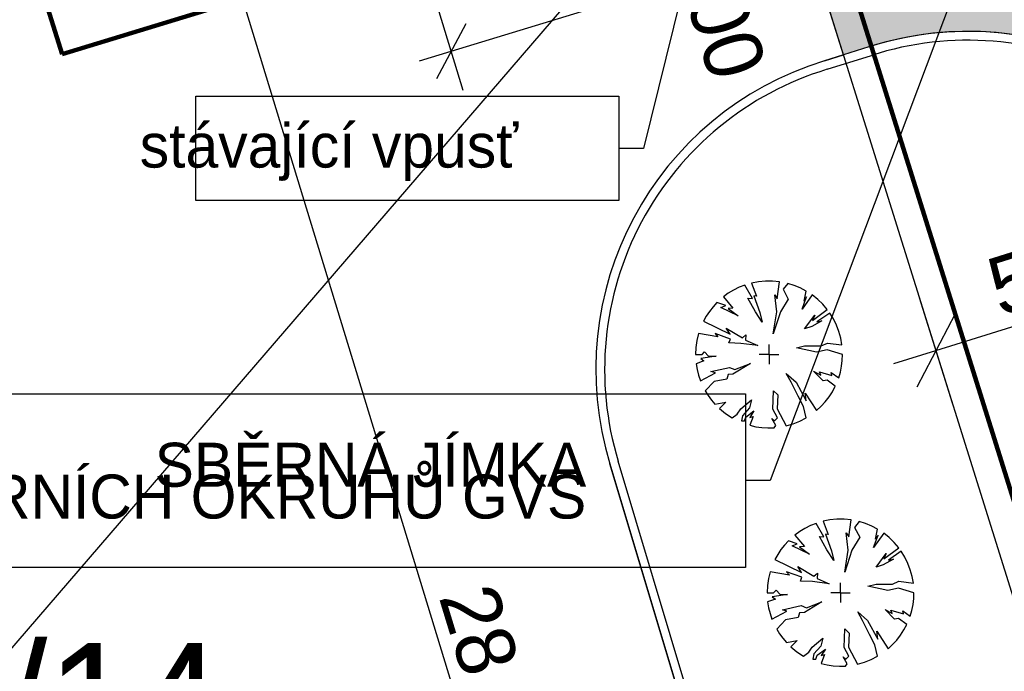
# Model space of a CAD drawing. Extents: x -740024 to -738426, y -1122140 to -1121743.
# Tile 8 of 256: x -739829 to -739812, y -1121969 to -1121957. Entities that reach past the tile are written whole.
import ezdxf

# ---------------------------------------------------------------- set-up
doc = ezdxf.new("R2010")
doc.units = 0
doc.header["$MEASUREMENT"] = 0
for name, color, linetype in [('G_HRANICE_PARCEL_L21900', 7, 'Continuous'), ('G_PARCELY_KN_T18', 7, 'Continuous'), ('Kóty', 7, 'Continuous'), ('obrubníky', 7, 'Continuous'), ('Poznámky popiska', 7, 'Continuous'), ('souřadnice S-JSTK', 7, 'Continuous'), ('Standard', 7, 'Continuous'), ('SÍTĚ NOVÉ', 7, 'Continuous'), ('tx_silnice', 7, 'Continuous')]:
    doc.layers.add(name, color=color, linetype=linetype)
doc.styles.add('GENERATED_STYLE_1', font='txt')
doc.dimstyles.new('GENERATED_STYLE__16', dxfattribs={"dimtxt": 1, "dimasz": 0.7125, "dimexe": 0.18, "dimexo": 0, "dimgap": 0.09, "dimtad": 1, "dimdec": 0, "dimlfac": 1000, "dimzin": 0, "dimdsep": 46, "dimtxsty": 'GENERATED_STYLE_1', "dimblk": 'ARROWHEAD_6', "dimblk1": 'ARROWHEAD_6', "dimblk2": 'ARROWHEAD_6', "dimcen": 0.09, "dimclrd": 7, "dimclre": 7, "dimclrt": 7, "dimadec": 0, "dimazin": 0, "dimtfac": 1, "dimtdec": 4, "dimtmove": 0, "dimatfit": 3, "dimfxl": 0, "dimtolj": 1, "dimtzin": 0, "dimarcsym": 0})
doc.dimstyles.new('GENERATED_STYLE__17', dxfattribs={"dimtxt": 1, "dimasz": 0.95, "dimexe": 0.18, "dimexo": 0, "dimgap": 0.09, "dimtad": 1, "dimdec": 0, "dimlfac": 1000, "dimzin": 0, "dimdsep": 46, "dimtxsty": 'GENERATED_STYLE_1', "dimblk": 'ARROWHEAD_6', "dimblk1": 'ARROWHEAD_6', "dimblk2": 'ARROWHEAD_6', "dimcen": 0.09, "dimclrd": 7, "dimclre": 7, "dimclrt": 7, "dimadec": 0, "dimazin": 0, "dimtfac": 1, "dimtdec": 4, "dimtmove": 0, "dimatfit": 3, "dimfxl": 0, "dimtolj": 1, "dimtzin": 0, "dimarcsym": 0})
doc.dimstyles.new('GENERATED_STYLE__18', dxfattribs={"dimtxt": 1, "dimasz": 0.7125, "dimexe": 0.18, "dimexo": 0.15, "dimgap": 0.09, "dimtad": 1, "dimdec": 0, "dimlfac": 1000, "dimzin": 0, "dimdsep": 46, "dimtxsty": 'GENERATED_STYLE_1', "dimblk": 'ARROWHEAD_6', "dimblk1": 'ARROWHEAD_6', "dimblk2": 'ARROWHEAD_6', "dimcen": 0.09, "dimclrd": 7, "dimclre": 7, "dimclrt": 7, "dimadec": 0, "dimazin": 0, "dimtfac": 1, "dimtdec": 4, "dimtmove": 0, "dimatfit": 3, "dimfxl": 0, "dimtolj": 1, "dimtzin": 0, "dimarcsym": 0})
doc.dimstyles.new('GENERATED_STYLE__19', dxfattribs={"dimtxt": 1, "dimasz": 0.7125, "dimexe": 0.18, "dimexo": 0, "dimgap": 0.09, "dimtad": 1, "dimdec": 0, "dimlfac": 1000, "dimzin": 0, "dimdsep": 46, "dimtxsty": 'GENERATED_STYLE_1', "dimblk": 'ARROWHEAD_6', "dimblk1": 'ARROWHEAD_6', "dimblk2": 'ARROWHEAD_6', "dimcen": 0.09, "dimclrd": 7, "dimclre": 7, "dimclrt": 7, "dimadec": 0, "dimazin": 0, "dimtfac": 1, "dimtdec": 4, "dimtmove": 2, "dimatfit": 3, "dimfxl": 0, "dimtolj": 1, "dimtzin": 0, "dimarcsym": 0})
doc.dimstyles.new('GENERATED_STYLE__33', dxfattribs={"dimtxt": 0.18, "dimasz": 0.6384, "dimexe": 0.18, "dimexo": 0.0625, "dimgap": 0.09, "dimtad": 0, "dimtih": 1, "dimtoh": 1, "dimdec": 4, "dimzin": 0, "dimdsep": 46, "dimcen": 0.09, "dimadec": 0, "dimazin": 0, "dimtfac": 1, "dimtdec": 4, "dimtmove": 0, "dimatfit": 3, "dimldrblk": 'ARROWHEAD_5', "dimfxl": 0, "dimtolj": 1, "dimtzin": 0, "dimarcsym": 0})

# ---------------------------------------------------------------- blocks, each defined once
blk = doc.blocks.new('*D1362', base_point=(-738576.986, -1121962.538))
at = {"layer": 'Kóty'}
for p, q in [((-739798.671, -1121969.799), (-739789.107, -1121966.876)), ((-739798.394, -1121970.705), (-739798.876, -1121969.126)), ((-739798.422, -1121969.331), (-739798.92, -1121970.267)), ((-739833, -1121980.292), (-739798.671, -1121969.799)), ((-739831.619, -1121984.809), (-739833.206, -1121979.62)), ((-739832.751, -1121979.824), (-739833.249, -1121980.761)), ((-739833.538, -1121980.457), (-739833, -1121980.292))]:
    blk.add_line(p, q, dxfattribs=at)
at = {"layer": 'Kóty', "char_height": 1, "attachment_point": 7, "rotation": 16.9968, "style": 'GENERATED_STYLE_1'}
for s, insert in [('{9 510}', (-739776.689, -1121962.87)), ('{10\xa0000}', (-739786.382, -1121965.833)), ('{10\xa0000}', (-739795.945, -1121968.757)), ('{35 900}', (-739817.892, -1121975.465))]:
    blk.add_mtext(s, dxfattribs=dict(at, insert=insert))
blk = doc.blocks.new('ARROWHEAD_6')
at = {"color": 0, "linetype": 'Continuous', "lineweight": 0}
for p, q in [((-0.5, -0.5), (0.5, 0.5)), ((0, 0), (-1, 0))]:
    blk.add_line(p, q, dxfattribs=at)
blk = doc.blocks.new('*D1363', base_point=(-738576.986, -1121962.538))
at = {"layer": 'Kóty'}
for p, q in [((-739789.107, -1121966.876), (-739779.544, -1121963.952)), ((-739788.83, -1121967.782), (-739789.313, -1121966.203)), ((-739788.858, -1121966.407), (-739789.356, -1121967.344)), ((-739798.671, -1121969.799), (-739789.107, -1121966.876)), ((-739798.422, -1121969.331), (-739798.92, -1121970.267))]:
    blk.add_line(p, q, dxfattribs=at)
at = {"layer": 'Kóty', "char_height": 1, "attachment_point": 7, "rotation": 16.9968, "style": 'GENERATED_STYLE_1'}
for s, insert in [('{9 510}', (-739776.689, -1121962.87)), ('{10\xa0000}', (-739786.382, -1121965.833)), ('{10\xa0000}', (-739795.945, -1121968.757)), ('{35 900}', (-739817.892, -1121975.465))]:
    blk.add_mtext(s, dxfattribs=dict(at, insert=insert))
blk = doc.blocks.new('*D1364', base_point=(-738576.986, -1121962.538))
at = {"layer": 'Kóty'}
for p, q in [((-739779.544, -1121963.952), (-739770.446, -1121961.171)), ((-739779.267, -1121964.859), (-739779.75, -1121963.28)), ((-739779.295, -1121963.484), (-739779.793, -1121964.421)), ((-739789.107, -1121966.876), (-739779.544, -1121963.952)), ((-739788.858, -1121966.407), (-739789.356, -1121967.344))]:
    blk.add_line(p, q, dxfattribs=at)
at = {"layer": 'Kóty', "char_height": 1, "attachment_point": 7, "rotation": 16.9968, "style": 'GENERATED_STYLE_1'}
for s, insert in [('{9 510}', (-739776.689, -1121962.87)), ('{10\xa0000}', (-739786.382, -1121965.833)), ('{10\xa0000}', (-739795.945, -1121968.757)), ('{35 900}', (-739817.892, -1121975.465))]:
    blk.add_mtext(s, dxfattribs=dict(at, insert=insert))
blk = doc.blocks.new('*D1365', base_point=(-738576.986, -1121962.538))
at = {"layer": 'Kóty'}
for p, q in [((-739769.856, -1121963.102), (-739770.652, -1121960.499)), ((-739770.695, -1121961.64), (-739770.197, -1121960.703)), ((-739770.446, -1121961.171), (-739769.908, -1121961.007)), ((-739779.544, -1121963.952), (-739770.446, -1121961.171)), ((-739779.295, -1121963.484), (-739779.793, -1121964.421))]:
    blk.add_line(p, q, dxfattribs=at)
at = {"layer": 'Kóty', "char_height": 1, "attachment_point": 7, "rotation": 16.9968, "style": 'GENERATED_STYLE_1'}
for s, insert in [('{9 510}', (-739776.689, -1121962.87)), ('{10\xa0000}', (-739786.382, -1121965.833)), ('{10\xa0000}', (-739795.945, -1121968.757)), ('{35 900}', (-739817.892, -1121975.465))]:
    blk.add_mtext(s, dxfattribs=dict(at, insert=insert))
blk = doc.blocks.new('*D1370', base_point=(-738576.986, -1121962.538))
at = {"layer": 'Kóty'}
for p, q in [((-739812.83, -1121950.978), (-739812.606, -1121951.694)), ((-739811.98, -1121952.022), (-739813.233, -1121951.366)), ((-739813.501, -1121951.974), (-739811.712, -1121951.414)), ((-739812.606, -1121951.694), (-739804.769, -1121976.718)), ((-739805.396, -1121976.39), (-739804.143, -1121977.045)), ((-739805.664, -1121976.998), (-739803.875, -1121976.437)), ((-739804.769, -1121976.718), (-739804.545, -1121977.433))]:
    blk.add_line(p, q, dxfattribs=at)
at = {"layer": 'Kóty', "insert": (-739809.121, -1121962.152), "char_height": 1, "attachment_point": 7, "rotation": 287.3891, "style": 'GENERATED_STYLE_1'}
blk.add_mtext('{26\xa0222}', dxfattribs=at)
blk = doc.blocks.new('*D1371', base_point=(-738576.986, -1121962.538))
at = {"layer": 'Kóty'}
for p, q in [((-739807.127, -1121962.257), (-739807.688, -1121960.468)), ((-739807.735, -1121961.989), (-739807.08, -1121960.736)), ((-739807.408, -1121961.363), (-739806.692, -1121961.138)), ((-739812.99, -1121963.111), (-739807.408, -1121961.363)), ((-739812.71, -1121964.006), (-739813.27, -1121962.216)), ((-739812.662, -1121962.484), (-739813.318, -1121963.737)), ((-739813.706, -1121963.335), (-739812.99, -1121963.111))]:
    blk.add_line(p, q, dxfattribs=at)
at = {"layer": 'Kóty', "insert": (-739811.89, -1121962.557), "char_height": 1, "attachment_point": 7, "rotation": 17.3891, "style": 'GENERATED_STYLE_1'}
blk.add_mtext('{5\xa0850}', dxfattribs=at)
blk = doc.blocks.new('*D1374', base_point=(-738576.986, -1121962.538))
at = {"layer": 'Kóty'}
for p, q in [((-739818.577, -1121953.546), (-739818.741, -1121953.008)), ((-739817.904, -1121953.341), (-739819.249, -1121953.752)), ((-739818.109, -1121953.795), (-739819.045, -1121953.297)), ((-739818.109, -1121955.076), (-739818.577, -1121953.546)), ((-739817.437, -1121954.871), (-739818.781, -1121955.282)), ((-739818.577, -1121954.827), (-739817.641, -1121955.325)), ((-739817.945, -1121955.614), (-739818.109, -1121955.076))]:
    blk.add_line(p, q, dxfattribs=at)
at = {"layer": 'Kóty', "insert": (-739817.808, -1121955.376), "char_height": 1, "attachment_point": 7, "rotation": 286.9968, "style": 'GENERATED_STYLE_1'}
blk.add_mtext('{1\xa0600}', dxfattribs=at)
blk = doc.blocks.new('*D1385', base_point=(-738576.986, -1121962.538))
at = {"layer": 'Kóty'}
for p, q in [((-739825.273, -1121955.593), (-739832.293, -1121932.627)), ((-739824.6, -1121955.387), (-739825.945, -1121955.798)), ((-739825.741, -1121955.344), (-739824.805, -1121955.842)), ((-739816.852, -1121983.143), (-739825.273, -1121955.593)), ((-739816.179, -1121982.937), (-739817.524, -1121983.348)), ((-739817.32, -1121982.894), (-739816.383, -1121983.392)), ((-739816.687, -1121983.681), (-739816.852, -1121983.143))]:
    blk.add_line(p, q, dxfattribs=at)
at = {"layer": 'Kóty', "char_height": 1, "attachment_point": 7, "rotation": 286.9968, "style": 'GENERATED_STYLE_1'}
for s, insert in [('{2\xa0700}', (-739836.046, -1121919.663)), ('{7\xa0000}', (-739833.624, -1121927.586)), ('{24\xa0015}', (-739829.202, -1121942.053)), ('{28\xa0808}', (-739821.482, -1121967.311))]:
    blk.add_mtext(s, dxfattribs=dict(at, insert=insert))
blk = doc.blocks.new('*D1386', base_point=(-738576.986, -1121962.538))
at = {"layer": 'Kóty'}
for p, q in [((-739831.62, -1121932.421), (-739832.965, -1121932.832)), ((-739832.761, -1121932.378), (-739831.825, -1121932.876)), ((-739825.273, -1121955.593), (-739832.293, -1121932.627)), ((-739824.6, -1121955.387), (-739825.945, -1121955.798)), ((-739825.741, -1121955.344), (-739824.805, -1121955.842))]:
    blk.add_line(p, q, dxfattribs=at)
at = {"layer": 'Kóty', "char_height": 1, "attachment_point": 7, "rotation": 286.9968, "style": 'GENERATED_STYLE_1'}
for s, insert in [('{2\xa0700}', (-739836.046, -1121919.663)), ('{7\xa0000}', (-739833.624, -1121927.586)), ('{24\xa0015}', (-739829.202, -1121942.053)), ('{28\xa0808}', (-739821.482, -1121967.311))]:
    blk.add_mtext(s, dxfattribs=dict(at, insert=insert))
blk = doc.blocks.new('*D1387', base_point=(-738576.986, -1121962.538))
at = {"layer": 'Kóty'}
for p, q in [((-739834.339, -1121925.932), (-739835.128, -1121923.35)), ((-739834.807, -1121925.683), (-739833.871, -1121926.181)), ((-739833.667, -1121925.727), (-739835.012, -1121926.138)), ((-739832.293, -1121932.627), (-739834.339, -1121925.932)), ((-739831.62, -1121932.421), (-739832.965, -1121932.832)), ((-739832.761, -1121932.378), (-739831.825, -1121932.876)), ((-739825.273, -1121955.593), (-739832.293, -1121932.627))]:
    blk.add_line(p, q, dxfattribs=at)
at = {"layer": 'Kóty', "char_height": 1, "attachment_point": 7, "rotation": 286.9968, "style": 'GENERATED_STYLE_1'}
for s, insert in [('{2\xa0700}', (-739836.046, -1121919.663)), ('{7\xa0000}', (-739833.624, -1121927.586)), ('{24\xa0015}', (-739829.202, -1121942.053)), ('{28\xa0808}', (-739821.482, -1121967.311))]:
    blk.add_mtext(s, dxfattribs=dict(at, insert=insert))
blk = doc.blocks.new('*D1388', base_point=(-738576.986, -1121962.538))
at = {"layer": 'Kóty'}
for p, q in [((-739835.128, -1121923.35), (-739835.293, -1121922.812)), ((-739834.456, -1121923.145), (-739835.801, -1121923.556)), ((-739834.66, -1121923.599), (-739835.597, -1121923.101)), ((-739834.339, -1121925.932), (-739835.128, -1121923.35)), ((-739834.807, -1121925.683), (-739833.871, -1121926.181))]:
    blk.add_line(p, q, dxfattribs=at)
at = {"layer": 'Kóty', "char_height": 1, "attachment_point": 7, "rotation": 286.9968, "style": 'GENERATED_STYLE_1'}
for s, insert in [('{2\xa0700}', (-739836.046, -1121919.663)), ('{7\xa0000}', (-739833.624, -1121927.586)), ('{24\xa0015}', (-739829.202, -1121942.053)), ('{28\xa0808}', (-739821.482, -1121967.311))]:
    blk.add_mtext(s, dxfattribs=dict(at, insert=insert))
blk = doc.blocks.new('*D1395', base_point=(-738576.986, -1121962.538))
at = {"layer": 'Kóty'}
for p, q in [((-739787.197, -1121947.21), (-739787.695, -1121948.147)), ((-739821.252, -1121958.012), (-739787.446, -1121947.678)), ((-739821.047, -1121958.684), (-739821.458, -1121957.339)), ((-739821.003, -1121957.543), (-739821.501, -1121958.48)), ((-739821.79, -1121958.176), (-739821.252, -1121958.012))]:
    blk.add_line(p, q, dxfattribs=at)
at = {"layer": 'Kóty', "char_height": 1, "attachment_point": 7, "rotation": 16.9968, "style": 'GENERATED_STYLE_1'}
for s, insert in [('{12 310}', (-739783.615, -1121946.298)), ('{35\xa0350}', (-739802.593, -1121952.173))]:
    blk.add_mtext(s, dxfattribs=dict(at, insert=insert))
blk = doc.blocks.new('*D1396', base_point=(-738576.986, -1121962.538))
at = {"layer": 'Kóty'}
for p, q in [((-739775.465, -1121944.751), (-739775.876, -1121943.406)), ((-739775.92, -1121944.547), (-739775.422, -1121943.611)), ((-739775.671, -1121944.079), (-739775.133, -1121943.914)), ((-739787.446, -1121947.678), (-739775.671, -1121944.079)), ((-739787.241, -1121948.351), (-739787.652, -1121947.006)), ((-739787.197, -1121947.21), (-739787.695, -1121948.147)), ((-739821.252, -1121958.012), (-739787.446, -1121947.678))]:
    blk.add_line(p, q, dxfattribs=at)
at = {"layer": 'Kóty', "char_height": 1, "attachment_point": 7, "rotation": 16.9968, "style": 'GENERATED_STYLE_1'}
for s, insert in [('{12 310}', (-739783.615, -1121946.298)), ('{35\xa0350}', (-739802.593, -1121952.173))]:
    blk.add_mtext(s, dxfattribs=dict(at, insert=insert))
blk = doc.blocks.new('*D1397', base_point=(-738576.986, -1121962.538))
at = {"layer": 'Kóty'}
for p, q in [((-739794.59, -1121946.214), (-739801.61, -1121923.248)), ((-739793.917, -1121946.008), (-739795.262, -1121946.419)), ((-739795.058, -1121945.965), (-739794.121, -1121946.463)), ((-739787.711, -1121968.717), (-739794.59, -1121946.214)), ((-739787.039, -1121968.511), (-739788.384, -1121968.922)), ((-739788.18, -1121968.468), (-739787.243, -1121968.966)), ((-739787.547, -1121969.255), (-739787.711, -1121968.717))]:
    blk.add_line(p, q, dxfattribs=at)
at = {"layer": 'Kóty', "char_height": 1, "attachment_point": 7, "rotation": 286.9968, "style": 'GENERATED_STYLE_1'}
for s, insert in [('{24\xa0015}', (-739798.519, -1121932.675)), ('{23 530 }', (-739791.626, -1121955.225))]:
    blk.add_mtext(s, dxfattribs=dict(at, insert=insert))
blk = doc.blocks.new('*D1398', base_point=(-738576.986, -1121962.538))
at = {"layer": 'Kóty'}
for p, q in [((-739801.61, -1121923.248), (-739801.774, -1121922.71)), ((-739801.141, -1121923.497), (-739802.078, -1121922.999)), ((-739800.937, -1121923.042), (-739802.282, -1121923.453)), ((-739794.59, -1121946.214), (-739801.61, -1121923.248)), ((-739793.917, -1121946.008), (-739795.262, -1121946.419)), ((-739795.058, -1121945.965), (-739794.121, -1121946.463))]:
    blk.add_line(p, q, dxfattribs=at)
at = {"layer": 'Kóty', "char_height": 1, "attachment_point": 7, "rotation": 286.9968, "style": 'GENERATED_STYLE_1'}
for s, insert in [('{24\xa0015}', (-739798.519, -1121932.675)), ('{23 530 }', (-739791.626, -1121955.225))]:
    blk.add_mtext(s, dxfattribs=dict(at, insert=insert))
blk = doc.blocks.new('ARROWHEAD_5')
at = {"color": 0, "linetype": 'Continuous', "lineweight": 0}
blk.add_line((0, 0), (-1, 0), dxfattribs=at)
blk.add_solid([(-1, 0.2679), (0, 0), (-1, -0.2679), (-1, 0.2679)], dxfattribs=at)

msp = doc.modelspace()

# ---------------------------------------------------------------- hatches: boundary and pattern name
at = {"layer": 'obrubníky', "linetype": 'Continuous'}
h = msp.add_hatch(dxfattribs=at)
h.set_pattern_fill('CUT_STONE_KOPÍROVAT', color=256, style=0, pattern_type=2)
h.set_pattern_definition([(45, (-738576.9859, -1121962.5378), (-0.47729708, 0.47729708), [0, -0.45, 0, -0.675]), (110, (-738575.4859, -1121962.5378), (0.63429252, 0.2308636), [0, -0.33, 0, -0.57])])
h.paths.add_polyline_path([(-739808.3753, -1121977.8468), (-739810.121, -1121972.2618), (-739804.3819, -1121970.5219), (-739807.2107, -1121961.4894, 0.4142136), (-739814.1316, -1121957.9396), (-739814.567, -1121958.0759), (-739816.212, -1121952.8232), (-739793.6779, -1121945.9363), (-739791.6316, -1121952.6305), (-739791.2491, -1121952.5136), (-739793.2953, -1121945.8193), (-739793.2478, -1121945.8038, 0.3693412), (-739792.5343, -1121944.717), (-739795.4967, -1121935.0254), (-739791.6715, -1121933.8561), (-739795.4716, -1121921.4239), (-739788.7773, -1121919.3777), (-739774.1129, -1121967.3528)], flags=0)

# ---------------------------------------------------------------- linework, layer by layer
at = {"layer": 'G_HRANICE_PARCEL_L21900', "flags": 128}
msp.add_lwpolyline([(-739822.1522, -1121933.8556), (-739808.3753, -1121977.8468)], dxfattribs=at)
at = {"layer": 'obrubníky', "flags": 128}
msp.add_lwpolyline([(-739808.3753, -1121977.8468), (-739810.121, -1121972.2618), (-739804.3819, -1121970.5219), (-739807.2107, -1121961.4894, 0.4142136), (-739814.1316, -1121957.9396), (-739814.567, -1121958.0759), (-739816.212, -1121952.8232), (-739793.6779, -1121945.9363), (-739791.6316, -1121952.6305), (-739791.2491, -1121952.5136), (-739793.2953, -1121945.8193), (-739793.2478, -1121945.8038, 0.3693412), (-739792.5343, -1121944.717), (-739795.4967, -1121935.0254), (-739791.6715, -1121933.8561), (-739795.4716, -1121921.4239), (-739788.7773, -1121919.3777), (-739774.1129, -1121967.3528)], format="xyb", close=True, dxfattribs=at)
at = {"layer": 'Poznámky popiska', "flags": 128}
for points in [[(-739825.6027, -1121958.7782), (-739818.3924, -1121958.7782), (-739818.3924, -1121960.5568), (-739825.6027, -1121960.5568)], [(-739830.5437, -1121963.8495), (-739816.2362, -1121963.8495), (-739816.2362, -1121966.8066), (-739830.5437, -1121966.8066)]]:
    msp.add_lwpolyline(points, close=True, dxfattribs=at)
at = {"layer": 'souřadnice S-JSTK'}
for p, q in [((-739816.014, -1121961.9386), (-739816.1316, -1121961.9614)), ((-739816.1316, -1121961.9614), (-739816.0476, -1121962.1848)), ((-739815.8947, -1121961.9271), (-739816.014, -1121961.9386)), ((-739815.7749, -1121961.9271), (-739815.8947, -1121961.9271)), ((-739815.6557, -1121961.9385), (-739815.7749, -1121961.9271)), ((-739815.6943, -1121962.2289), (-739815.6557, -1121961.9385)), ((-739815.5137, -1121961.9675), (-739815.5962, -1121962.067)), ((-739815.4059, -1121962.0014), (-739815.5137, -1121961.9675)), ((-739816.5291, -1121962.1359), (-739816.6135, -1121962.1974)), ((-739816.4398, -1121962.0817), (-739816.5291, -1121962.1359)), ((-739816.3464, -1121962.035), (-739816.4398, -1121962.0817)), ((-739816.2494, -1121961.9964), (-739816.3464, -1121962.035)), ((-739816.1163, -1121962.224), (-739816.2494, -1121961.9964)), ((-739815.5962, -1121962.067), (-739815.5079, -1121962.2338)), ((-739815.3015, -1121962.0448), (-739815.4059, -1121962.0014)), ((-739815.2014, -1121962.0975), (-739815.3015, -1121962.0448)), ((-739815.238, -1121962.2682), (-739815.2014, -1121962.0975)), ((-739816.7225, -1121962.2948), (-739816.7888, -1121962.3669)), ((-739816.5725, -1121962.3467), (-739816.7225, -1121962.2948)), ((-739816.6135, -1121962.1974), (-739816.4499, -1121962.3908)), ((-739816.0672, -1121962.4497), (-739816.1948, -1121962.2191)), ((-739816.1948, -1121962.2191), (-739816.1163, -1121962.224)), ((-739816.0476, -1121962.1848), (-739816.0917, -1121962.1799)), ((-739816.0917, -1121962.1799), (-739815.9887, -1121962.4644)), ((-739815.7041, -1121962.4546), (-739815.7385, -1121962.1602)), ((-739815.7385, -1121962.1602), (-739815.6943, -1121962.2289)), ((-739815.5079, -1121962.2338), (-739815.6404, -1121962.4546)), ((-739815.0977, -1121962.1654), (-739815.2724, -1121962.4055)), ((-739815.2724, -1121962.4055), (-739815.1939, -1121962.1995)), ((-739815.1939, -1121962.1995), (-739815.238, -1121962.2682)), ((-739815.0045, -1121962.2403), (-739815.0977, -1121962.1654)), ((-739814.9188, -1121962.3237), (-739815.0045, -1121962.2403)), ((-739816.8493, -1121962.444), (-739816.9036, -1121962.5256)), ((-739816.7888, -1121962.3669), (-739816.8493, -1121962.444)), ((-739816.6559, -1121962.381), (-739816.5725, -1121962.3467)), ((-739816.3616, -1121962.5233), (-739816.6559, -1121962.381)), ((-739816.4499, -1121962.3908), (-739816.5333, -1121962.3957)), ((-739816.5333, -1121962.3957), (-739816.3616, -1121962.5233)), ((-739815.9494, -1121962.6312), (-739816.0672, -1121962.4497)), ((-739815.9887, -1121962.4644), (-739815.9494, -1121962.6312)), ((-739815.6404, -1121962.4546), (-739815.763, -1121962.8275)), ((-739815.763, -1121962.8275), (-739815.7041, -1121962.4546)), ((-739815.0958, -1121962.6018), (-739814.8416, -1121962.4149)), ((-739814.7995, -1121962.4731), (-739815.0173, -1121962.6214)), ((-739814.8416, -1121962.4149), (-739814.9188, -1121962.3237)), ((-739814.7379, -1121962.5732), (-739814.7995, -1121962.4731)), ((-739816.9036, -1121962.5256), (-739816.9513, -1121962.6111)), ((-739816.9513, -1121962.6111), (-739816.4989, -1121962.8324)), ((-739815.2282, -1121962.7441), (-739815.0565, -1121962.5086)), ((-739814.9339, -1121962.6067), (-739815.1056, -1121962.7048)), ((-739815.0565, -1121962.5086), (-739815.0958, -1121962.6018)), ((-739815.0173, -1121962.6214), (-739814.9339, -1121962.6067)), ((-739814.6861, -1121962.6786), (-739814.7379, -1121962.5732)), ((-739816.4989, -1121962.8324), (-739816.5627, -1121962.7294)), ((-739816.5627, -1121962.7294), (-739816.288, -1121962.8962)), ((-739815.1056, -1121962.7048), (-739815.2282, -1121962.7441)), ((-739814.6443, -1121962.7885), (-739814.6861, -1121962.6786)), ((-739814.613, -1121962.9018), (-739814.6443, -1121962.7885)), ((-739817.0639, -1121962.9389), (-739817.0812, -1121963.058)), ((-739817.0353, -1121962.8221), (-739817.0639, -1121962.9389)), ((-739816.705, -1121962.8765), (-739817.0353, -1121962.8221)), ((-739816.494, -1121962.9158), (-739816.7541, -1121962.8226)), ((-739816.7541, -1121962.8226), (-739816.705, -1121962.8765)), ((-739816.5186, -1121962.9796), (-739816.494, -1121962.9158)), ((-739816.288, -1121962.8962), (-739816.2291, -1121962.8471)), ((-739816.2291, -1121962.8471), (-739816.234, -1121962.9354)), ((-739816.234, -1121962.9354), (-739816.0279, -1121963.0286)), ((-739814.5925, -1121963.0175), (-739814.613, -1121962.9018)), ((-739817.0812, -1121963.058), (-739817.087, -1121963.1781)), ((-739816.9741, -1121963.1799), (-739816.9338, -1121963.1338)), ((-739816.9338, -1121963.1338), (-739816.8647, -1121963.2087)), ((-739816.3125, -1121962.9894), (-739816.5186, -1121962.9796)), ((-739816.0279, -1121963.0286), (-739816.3125, -1121962.9894)), ((-739815.8346, -1121963.1781), (-739815.8346, -1121963.0114)), ((-739815.3676, -1121963.0647), (-739815.2294, -1121963.0302)), ((-739815.0278, -1121963.1396), (-739815.3676, -1121963.0647)), ((-739815.2294, -1121963.0302), (-739814.9472, -1121963.0302)), ((-739814.8436, -1121963.0993), (-739815.0278, -1121963.1396)), ((-739814.9472, -1121963.0302), (-739814.8378, -1121962.9841)), ((-739814.5822, -1121963.1781), (-739814.8436, -1121963.0993)), ((-739814.8378, -1121962.9841), (-739814.5925, -1121963.0175)), ((-739817.087, -1121963.1781), (-739816.9741, -1121963.1799)), ((-739816.9453, -1121963.2893), (-739817.077, -1121963.336)), ((-739816.738, -1121963.2087), (-739816.9971, -1121963.249)), ((-739816.9971, -1121963.249), (-739816.9453, -1121963.2893)), ((-739816.8647, -1121963.2087), (-739816.738, -1121963.2087)), ((-739815.8346, -1121963.1781), (-739816.0013, -1121963.1781)), ((-739815.8346, -1121963.1781), (-739815.6679, -1121963.1781)), ((-739815.8346, -1121963.1781), (-739815.8346, -1121963.3448)), ((-739814.5986, -1121963.3804), (-739814.5863, -1121963.2796)), ((-739814.5863, -1121963.2796), (-739814.5822, -1121963.1781)), ((-739817.077, -1121963.336), (-739817.0604, -1121963.4349)), ((-739817.0604, -1121963.4349), (-739817.0359, -1121963.5322)), ((-739816.8244, -1121963.4678), (-739816.5077, -1121963.3987)), ((-739816.7495, -1121963.4908), (-739816.8244, -1121963.4678)), ((-739816.5077, -1121963.3987), (-739816.4155, -1121963.4332)), ((-739816.1507, -1121963.3354), (-739816.4501, -1121963.5139)), ((-739816.4155, -1121963.4332), (-739816.1507, -1121963.3354)), ((-739814.9127, -1121963.629), (-739815.0739, -1121963.462)), ((-739815.0739, -1121963.462), (-739814.953, -1121963.5311)), ((-739814.953, -1121963.5311), (-739814.976, -1121963.4735)), ((-739814.976, -1121963.4735), (-739814.763, -1121963.5369)), ((-739814.6475, -1121963.5773), (-739814.6191, -1121963.4798)), ((-739814.6191, -1121963.4798), (-739814.5986, -1121963.3804)), ((-739817.0359, -1121963.5322), (-739817.0037, -1121963.6271)), ((-739817.0037, -1121963.6271), (-739816.7495, -1121963.4908)), ((-739816.7725, -1121963.6405), (-739816.9221, -1121963.7992)), ((-739816.5537, -1121963.6002), (-739816.7725, -1121963.6405)), ((-739816.5307, -1121963.5196), (-739816.5537, -1121963.6002)), ((-739816.4501, -1121963.5139), (-739816.5307, -1121963.5196)), ((-739815.4597, -1121963.652), (-739815.5403, -1121963.5023)), ((-739815.5403, -1121963.5023), (-739815.3733, -1121963.652)), ((-739814.8436, -1121963.6175), (-739814.9127, -1121963.629)), ((-739814.7058, -1121963.7207), (-739814.8436, -1121963.6175)), ((-739814.763, -1121963.5369), (-739814.7745, -1121963.4851)), ((-739814.7745, -1121963.4851), (-739814.6475, -1121963.5773)), ((-739816.9221, -1121963.7992), (-739816.8724, -1121963.8792)), ((-739815.7706, -1121964.1127), (-739815.7591, -1121963.796)), ((-739815.7591, -1121963.796), (-739815.6843, -1121963.8651)), ((-739815.3388, -1121963.8881), (-739815.4597, -1121963.652)), ((-739815.3733, -1121963.652), (-739815.2006, -1121963.9687)), ((-739814.8122, -1121963.9014), (-739814.7552, -1121963.8133)), ((-739814.7552, -1121963.8133), (-739814.7058, -1121963.7207)), ((-739816.8724, -1121963.8792), (-739816.8168, -1121963.9551)), ((-739816.8168, -1121963.9551), (-739816.7557, -1121964.0267)), ((-739816.3176, -1121964.1069), (-739816.1334, -1121963.9515)), ((-739816.1334, -1121963.9515), (-739816.1679, -1121964.0897)), ((-739815.6843, -1121963.8651), (-739815.6958, -1121964.1069)), ((-739815.2466, -1121964.0666), (-739815.3388, -1121963.8881)), ((-739815.2006, -1121963.9687), (-739815.2179, -1121963.8363)), ((-739815.2179, -1121963.8363), (-739815.0243, -1121964.1331)), ((-739814.8763, -1121963.9845), (-739814.8122, -1121963.9014)), ((-739816.7557, -1121964.0267), (-739816.571, -1121963.9918)), ((-739816.571, -1121963.9918), (-739816.6807, -1121964.1015)), ((-739816.6807, -1121964.1015), (-739816.5766, -1121964.187)), ((-739816.3752, -1121964.1933), (-739816.3176, -1121964.1069)), ((-739816.1679, -1121964.0897), (-739816.2889, -1121964.2221)), ((-739816.2313, -1121964.2451), (-739816.0931, -1121964.1415)), ((-739816.0931, -1121964.1415), (-739816.1622, -1121964.2509)), ((-739815.69, -1121964.2566), (-739815.7706, -1121964.1127)), ((-739815.6958, -1121964.1069), (-739815.5443, -1121964.3964)), ((-739815.2017, -1121964.2588), (-739815.2466, -1121964.0666)), ((-739815.0243, -1121964.1331), (-739814.9472, -1121964.0619)), ((-739814.9472, -1121964.0619), (-739814.8763, -1121963.9845)), ((-739816.5766, -1121964.187), (-739816.464, -1121964.2608)), ((-739816.464, -1121964.2608), (-739816.3752, -1121964.1933)), ((-739816.2889, -1121964.2221), (-739816.3061, -1121964.3085)), ((-739816.3061, -1121964.3085), (-739816.2543, -1121964.3085)), ((-739816.2543, -1121964.3085), (-739816.2313, -1121964.2451)), ((-739816.1046, -1121964.2336), (-739816.1646, -1121964.3863)), ((-739816.1622, -1121964.2509), (-739816.1046, -1121964.2336)), ((-739815.7188, -1121964.3891), (-739815.7879, -1121964.2682)), ((-739815.7879, -1121964.2682), (-739815.7418, -1121964.3085)), ((-739815.7418, -1121964.3085), (-739815.69, -1121964.2566)), ((-739815.4258, -1121964.3619), (-739815.3112, -1121964.3159)), ((-739815.3112, -1121964.3159), (-739815.2017, -1121964.2588)), ((-739816.1646, -1121964.3863), (-739816.0618, -1121964.4097)), ((-739816.0618, -1121964.4097), (-739815.9575, -1121964.4245)), ((-739815.9575, -1121964.4245), (-739815.8523, -1121964.4304)), ((-739815.8523, -1121964.4304), (-739815.7469, -1121964.4274)), ((-739815.7469, -1121964.4274), (-739815.7188, -1121964.3891)), ((-739815.5443, -1121964.3964), (-739815.4258, -1121964.3619)), ((-739814.6766, -1121965.9872), (-739814.7958, -1121965.9986)), ((-739814.5568, -1121965.9871), (-739814.6766, -1121965.9872)), ((-739814.4375, -1121965.9986), (-739814.5568, -1121965.9871)), ((-739815.2217, -1121966.1417), (-739815.3109, -1121966.1959)), ((-739815.1283, -1121966.0951), (-739815.2217, -1121966.1417)), ((-739815.0313, -1121966.0564), (-739815.1283, -1121966.0951)), ((-739814.8981, -1121966.284), (-739815.0313, -1121966.0564)), ((-739814.7958, -1121965.9986), (-739814.9135, -1121966.0214)), ((-739814.9135, -1121966.0214), (-739814.8294, -1121966.2448)), ((-739814.4762, -1121966.2889), (-739814.4375, -1121965.9986)), ((-739814.2956, -1121966.0275), (-739814.3781, -1121966.127)), ((-739814.3781, -1121966.127), (-739814.2898, -1121966.2938)), ((-739814.1877, -1121966.0614), (-739814.2956, -1121966.0275)), ((-739814.0833, -1121966.1048), (-739814.1877, -1121966.0614)), ((-739813.9833, -1121966.1575), (-739814.0833, -1121966.1048)), ((-739814.0199, -1121966.3282), (-739813.9833, -1121966.1575)), ((-739815.3109, -1121966.1959), (-739815.3953, -1121966.2574)), ((-739815.3953, -1121966.2574), (-739815.2317, -1121966.4508)), ((-739814.8491, -1121966.5097), (-739814.9766, -1121966.2791)), ((-739814.9766, -1121966.2791), (-739814.8981, -1121966.284)), ((-739814.8294, -1121966.2448), (-739814.8736, -1121966.2399)), ((-739814.8736, -1121966.2399), (-739814.7706, -1121966.5244)), ((-739814.486, -1121966.5146), (-739814.5203, -1121966.2203)), ((-739814.5203, -1121966.2203), (-739814.4762, -1121966.2889)), ((-739814.2898, -1121966.2938), (-739814.4222, -1121966.5146)), ((-739813.8795, -1121966.2255), (-739814.0543, -1121966.4656)), ((-739814.0543, -1121966.4656), (-739813.9758, -1121966.2595)), ((-739813.9758, -1121966.2595), (-739814.0199, -1121966.3282)), ((-739813.7863, -1121966.3003), (-739813.8795, -1121966.2255)), ((-739813.7007, -1121966.3837), (-739813.7863, -1121966.3003)), ((-739815.5707, -1121966.4269), (-739815.6311, -1121966.504)), ((-739815.5043, -1121966.3548), (-739815.5707, -1121966.4269)), ((-739815.3544, -1121966.4067), (-739815.5043, -1121966.3548)), ((-739815.4378, -1121966.441), (-739815.3544, -1121966.4067)), ((-739815.1434, -1121966.5833), (-739815.4378, -1121966.441)), ((-739815.2317, -1121966.4508), (-739815.3151, -1121966.4557)), ((-739815.3151, -1121966.4557), (-739815.1434, -1121966.5833)), ((-739813.8776, -1121966.6618), (-739813.6234, -1121966.4749)), ((-739813.6234, -1121966.4749), (-739813.7007, -1121966.3837)), ((-739815.6854, -1121966.5856), (-739815.7332, -1121966.6711)), ((-739815.6311, -1121966.504), (-739815.6854, -1121966.5856)), ((-739814.7313, -1121966.6912), (-739814.8491, -1121966.5097)), ((-739814.7706, -1121966.5244), (-739814.7313, -1121966.6912)), ((-739814.4222, -1121966.5146), (-739814.5449, -1121966.8875)), ((-739814.5449, -1121966.8875), (-739814.486, -1121966.5146)), ((-739814.0101, -1121966.8041), (-739813.8384, -1121966.5686)), ((-739813.7157, -1121966.6667), (-739813.8874, -1121966.7648)), ((-739813.8384, -1121966.5686), (-739813.8776, -1121966.6618)), ((-739813.5813, -1121966.5331), (-739813.7991, -1121966.6814)), ((-739813.7991, -1121966.6814), (-739813.7157, -1121966.6667)), ((-739813.5198, -1121966.6332), (-739813.5813, -1121966.5331)), ((-739813.4679, -1121966.7387), (-739813.5198, -1121966.6332)), ((-739815.7332, -1121966.6711), (-739815.2808, -1121966.8924)), ((-739815.2808, -1121966.8924), (-739815.3446, -1121966.7894)), ((-739815.3446, -1121966.7894), (-739815.0698, -1121966.9562)), ((-739813.8874, -1121966.7648), (-739814.0101, -1121966.8041)), ((-739813.4262, -1121966.8485), (-739813.4679, -1121966.7387)), ((-739815.8458, -1121966.9989), (-739815.8631, -1121967.118)), ((-739815.8172, -1121966.8821), (-739815.8458, -1121966.9989)), ((-739815.4869, -1121966.9366), (-739815.8172, -1121966.8821)), ((-739815.2759, -1121966.9758), (-739815.5359, -1121966.8826)), ((-739815.5359, -1121966.8826), (-739815.4869, -1121966.9366)), ((-739815.3004, -1121967.0396), (-739815.2759, -1121966.9758)), ((-739815.0698, -1121966.9562), (-739815.011, -1121966.9071)), ((-739815.011, -1121966.9071), (-739815.0159, -1121966.9954)), ((-739815.0159, -1121966.9954), (-739814.8098, -1121967.0886)), ((-739813.3949, -1121966.9618), (-739813.4262, -1121966.8485)), ((-739813.3744, -1121967.0775), (-739813.3949, -1121966.9618)), ((-739815.8631, -1121967.118), (-739815.8689, -1121967.2381)), ((-739815.0944, -1121967.0494), (-739815.3004, -1121967.0396)), ((-739814.8098, -1121967.0886), (-739815.0944, -1121967.0494)), ((-739814.6164, -1121967.2381), (-739814.6164, -1121967.0715)), ((-739814.1494, -1121967.1247), (-739814.0112, -1121967.0902)), ((-739813.8097, -1121967.1996), (-739814.1494, -1121967.1247)), ((-739814.0112, -1121967.0902), (-739813.7291, -1121967.0902)), ((-739813.6254, -1121967.1593), (-739813.8097, -1121967.1996)), ((-739813.7291, -1121967.0902), (-739813.6197, -1121967.0441)), ((-739813.364, -1121967.2381), (-739813.6254, -1121967.1593)), ((-739813.6197, -1121967.0441), (-739813.3744, -1121967.0775)), ((-739815.8689, -1121967.2381), (-739815.7559, -1121967.2399)), ((-739815.5198, -1121967.2687), (-739815.779, -1121967.309)), ((-739815.779, -1121967.309), (-739815.7271, -1121967.3493)), ((-739815.7559, -1121967.2399), (-739815.7156, -1121967.1938)), ((-739815.7156, -1121967.1938), (-739815.6465, -1121967.2687)), ((-739815.6465, -1121967.2687), (-739815.5198, -1121967.2687)), ((-739814.6164, -1121967.2381), (-739814.7831, -1121967.2381)), ((-739814.6164, -1121967.2381), (-739814.4498, -1121967.2381)), ((-739814.6164, -1121967.2381), (-739814.6164, -1121967.4048)), ((-739813.3805, -1121967.4404), (-739813.3682, -1121967.3396)), ((-739813.3682, -1121967.3396), (-739813.364, -1121967.2381)), ((-739815.7271, -1121967.3493), (-739815.8589, -1121967.396)), ((-739815.8589, -1121967.396), (-739815.8422, -1121967.4949)), ((-739815.8422, -1121967.4949), (-739815.8178, -1121967.5922)), ((-739815.6062, -1121967.5278), (-739815.2895, -1121967.4587)), ((-739815.2895, -1121967.4587), (-739815.1974, -1121967.4933)), ((-739814.9325, -1121967.3954), (-739815.2319, -1121967.5739)), ((-739815.1974, -1121967.4933), (-739814.9325, -1121967.3954)), ((-739813.4009, -1121967.5398), (-739813.3805, -1121967.4404)), ((-739815.8178, -1121967.5922), (-739815.7856, -1121967.6872)), ((-739815.7856, -1121967.6872), (-739815.5314, -1121967.5508)), ((-739815.5314, -1121967.5508), (-739815.6062, -1121967.5278)), ((-739815.3356, -1121967.6602), (-739815.5544, -1121967.7005)), ((-739815.3126, -1121967.5796), (-739815.3356, -1121967.6602)), ((-739815.2319, -1121967.5739), (-739815.3126, -1121967.5796)), ((-739814.2416, -1121967.7121), (-739814.3222, -1121967.5624)), ((-739814.3222, -1121967.5624), (-739814.1552, -1121967.7121)), ((-739813.6945, -1121967.689), (-739813.8558, -1121967.522)), ((-739813.8558, -1121967.522), (-739813.7348, -1121967.5911)), ((-739813.7348, -1121967.5911), (-739813.7579, -1121967.5336)), ((-739813.7579, -1121967.5336), (-739813.5448, -1121967.5969)), ((-739813.5448, -1121967.5969), (-739813.5563, -1121967.5451)), ((-739813.5563, -1121967.5451), (-739813.4294, -1121967.6373)), ((-739813.4294, -1121967.6373), (-739813.4009, -1121967.5398)), ((-739815.5544, -1121967.7005), (-739815.704, -1121967.8592)), ((-739814.1206, -1121967.9481), (-739814.2416, -1121967.7121)), ((-739814.1552, -1121967.7121), (-739813.9824, -1121968.0288)), ((-739813.6254, -1121967.6775), (-739813.6945, -1121967.689)), ((-739813.4877, -1121967.7807), (-739813.6254, -1121967.6775)), ((-739813.5371, -1121967.8733), (-739813.4877, -1121967.7807)), ((-739815.704, -1121967.8592), (-739815.6543, -1121967.9392)), ((-739815.6543, -1121967.9392), (-739815.5987, -1121968.0151)), ((-739815.0995, -1121968.167), (-739814.9152, -1121968.0115)), ((-739814.9152, -1121968.0115), (-739814.9498, -1121968.1497)), ((-739814.5525, -1121968.1727), (-739814.541, -1121967.856)), ((-739814.541, -1121967.856), (-739814.4661, -1121967.9251)), ((-739814.4661, -1121967.9251), (-739814.4776, -1121968.167)), ((-739814.0285, -1121968.1266), (-739814.1206, -1121967.9481)), ((-739813.9824, -1121968.0288), (-739813.9997, -1121967.8963)), ((-739813.9997, -1121967.8963), (-739813.8062, -1121968.1931)), ((-739813.6582, -1121968.0445), (-739813.594, -1121967.9615)), ((-739813.594, -1121967.9615), (-739813.5371, -1121967.8733)), ((-739815.5987, -1121968.0151), (-739815.5375, -1121968.0867)), ((-739815.5375, -1121968.0867), (-739815.3529, -1121968.0518)), ((-739815.3529, -1121968.0518), (-739815.4625, -1121968.1615)), ((-739815.4625, -1121968.1615), (-739815.3585, -1121968.247)), ((-739815.1571, -1121968.2533), (-739815.0995, -1121968.167)), ((-739814.9498, -1121968.1497), (-739815.0707, -1121968.2821)), ((-739814.4719, -1121968.3167), (-739814.5525, -1121968.1727)), ((-739814.4776, -1121968.167), (-739814.3262, -1121968.4564)), ((-739813.9835, -1121968.3188), (-739814.0285, -1121968.1266)), ((-739813.8062, -1121968.1931), (-739813.7291, -1121968.1219)), ((-739813.7291, -1121968.1219), (-739813.6582, -1121968.0445)), ((-739815.3585, -1121968.247), (-739815.2459, -1121968.3209)), ((-739815.2459, -1121968.3209), (-739815.1571, -1121968.2533)), ((-739815.0707, -1121968.2821), (-739815.088, -1121968.3685)), ((-739815.0362, -1121968.3685), (-739815.0131, -1121968.3051)), ((-739815.0131, -1121968.3051), (-739814.8749, -1121968.2015)), ((-739814.8865, -1121968.2936), (-739814.9464, -1121968.4463)), ((-739814.8749, -1121968.2015), (-739814.944, -1121968.3109)), ((-739814.944, -1121968.3109), (-739814.8865, -1121968.2936)), ((-739814.5007, -1121968.4491), (-739814.5698, -1121968.3282)), ((-739814.5698, -1121968.3282), (-739814.5237, -1121968.3685)), ((-739814.5237, -1121968.3685), (-739814.4719, -1121968.3167)), ((-739814.093, -1121968.3759), (-739813.9835, -1121968.3188)), ((-739815.088, -1121968.3685), (-739815.0362, -1121968.3685)), ((-739814.9464, -1121968.4463), (-739814.8437, -1121968.4697)), ((-739814.8437, -1121968.4697), (-739814.7393, -1121968.4845)), ((-739814.7393, -1121968.4845), (-739814.6341, -1121968.4904)), ((-739814.6341, -1121968.4904), (-739814.5288, -1121968.4875)), ((-739814.5288, -1121968.4875), (-739814.5007, -1121968.4491)), ((-739814.3262, -1121968.4564), (-739814.2076, -1121968.4219)), ((-739814.2076, -1121968.4219), (-739814.093, -1121968.3759))]:
    msp.add_line(p, q, dxfattribs=at)
at = {"layer": 'Standard'}
msp.add_line((-739815.86, -1121974.0016), (-739818.5488, -1121965.0402), dxfattribs=at)
for centre, start, end in [((-739812.446, -1121963.1749), 17.84604, 107.84604), ((-739813.2872, -1121963.4384), 106.93221, 196.93221)]:
    msp.add_arc(centre, 5.5, start, end, dxfattribs=at)
at = {"layer": 'SÍTĚ NOVÉ'}
for p, q in [((-739854.4522, -1121998.0256), (-739816.6016, -1121954.0858)), ((-739814.1316, -1121957.9396), (-739814.567, -1121958.0759)), ((-739814.889, -1121958.1768), (-739814.567, -1121958.0759))]:
    msp.add_line(p, q, dxfattribs=at)
at = {"layer": 'SÍTĚ NOVÉ', "color": 150, "lineweight": 200}
for p, q in [((-739827.8834, -1121958.0639), (-739815.2557, -1121954.204)), ((-739815.2479, -1121954.2286), (-739811.0195, -1121967.7305)), ((-739828.3605, -1121956.5404), (-739827.8834, -1121958.0639))]:
    msp.add_line(p, q, dxfattribs=at)
at = {"layer": 'tx_silnice'}
for p, q in [((-739814.1316, -1121957.9396), (-739814.889, -1121958.1768)), ((-739814.8448, -1121958.3201), (-739814.0861, -1121958.0825)), ((-739818.5488, -1121965.0402), (-739815.86, -1121974.0016)), ((-739815.7596, -1121973.8144), (-739818.4052, -1121964.9968))]:
    msp.add_line(p, q, dxfattribs=at)
for centre, radius, start, end in [((-739812.446, -1121963.1749), 5.5, 17.84604, 107.84604), ((-739812.446, -1121963.1749), 5.35, 17.8524, 107.8524), ((-739813.2872, -1121963.4384), 5.5, 106.93221, 196.93221), ((-739813.2872, -1121963.4384), 5.35, 106.92585, 196.93543)]:
    msp.add_arc(centre, radius, start, end, dxfattribs=at)

# ---------------------------------------------------------------- texts
at = {"layer": 'G_PARCELY_KN_T18', "insert": (-739833.3415, -1121970.1231), "char_height": 2, "attachment_point": 7, "style": 'GENERATED_STYLE_1'}
msp.add_mtext('{216/14}', dxfattribs=at)
at = {"layer": 'Poznámky popiska', "insert": (-739820.1094, -1121959.7326), "char_height": 0.75, "width": 6.6103, "attachment_point": 6, "style": 'GENERATED_STYLE_1'}
msp.add_mtext('{stávající vpusť}', dxfattribs=at)
at = {"layer": 'Poznámky popiska', "insert": (-739818.9502, -1121965.3339), "char_height": 0.75, "width": 13.70745, "attachment_point": 6, "line_spacing_factor": 0.433451, "style": 'GENERATED_STYLE_1'}
msp.add_mtext('{SBĚRNÁ JÍMKA\\PPRIMÁRNÍCH OKRUHŮ GVS}', dxfattribs=at)

# ---------------------------------------------------------------- dimensions: what is measured, and where the dimension line sits
at = {"layer": 'Kóty'}
for base, p1, p2, angle, dimstyle, picture, middle in [((-739816.8515, -1121983.1429), (-739807.6022, -1121980.3156), (-739822.2722, -1121954.6756), 106.99678, 'GENERATED_STYLE__16', '*D1385', (-739820.3927, -1121969.1632)), ((-739816.8515, -1121983.1429), (-739822.2722, -1121954.6756), (-739829.3878, -1121931.7388), 106.99678, 'GENERATED_STYLE__16', '*D1386', (-739828.1133, -1121943.9052)), ((-739816.8515, -1121983.1429), (-739829.3878, -1121931.7388), (-739830.4779, -1121924.7519), 106.99678, 'GENERATED_STYLE__16', '*D1387', (-739832.6465, -1121929.0748)), ((-739816.8515, -1121983.1429), (-739830.4779, -1121924.7519), (-739831.2672, -1121922.1698), 106.99678, 'GENERATED_STYLE__16', '*D1388', (-739835.0683, -1121921.1518)), ((-739787.7113, -1121968.7168), (-739822.2722, -1121954.6756), (-739829.3878, -1121931.7388), 106.99678, 'GENERATED_STYLE__16', '*D1398', (-739797.4303, -1121934.5263)), ((-739821.2524, -1121958.0117), (-739822.2722, -1121954.6756), (-739791.6715, -1121933.8561), 16.99678, 'GENERATED_STYLE__19', '*D1395', (-739800.7409, -1121951.0841)), ((-739818.109, -1121955.0762), (-739815.2557, -1121954.204), (-739793.2478, -1121945.8038), 106.99678, 'GENERATED_STYLE__16', '*D1374', (-739816.8302, -1121956.8652)), ((-739812.6062, -1121951.694), (-739816.212, -1121952.8232), (-739808.3753, -1121977.8468), 287.38913, 'GENERATED_STYLE__17', '*D1370', (-739808.0198, -1121963.9965)), ((-739812.9902, -1121963.1109), (-739813.1579, -1121962.5753), (-739807.5753, -1121960.827), 17.38913, 'GENERATED_STYLE__17', '*D1371', (-739810.4081, -1121961.5687)), ((-739833.0001, -1121980.2923), (-739798.3497, -1121970.8486), (-739788.7865, -1121967.9254), 16.99678, 'GENERATED_STYLE__18', '*D1363', (-739794.0936, -1121967.6678)), ((-739833.0001, -1121980.2923), (-739788.7865, -1121967.9254), (-739779.2233, -1121965.0022), 16.99678, 'GENERATED_STYLE__18', '*D1364', (-739784.5304, -1121964.7446))]:
    dim = msp.add_linear_dim(base=base, p1=p1, p2=p2, angle=angle, dimstyle=dimstyle, dxfattribs=at)
    dim.commit()
    dim.dimension.update_dxf_attribs({"geometry": picture, "text_midpoint": middle})
for base, p1, p2, angle, text, dimstyle, picture, middle in [((-739787.7113, -1121968.7168), (-739769.8122, -1121963.2456), (-739822.2722, -1121954.6756), 106.99678, '23 530 ', 'GENERATED_STYLE__16', '*D1397', (-739790.4811, -1121957.2608)), ((-739821.2524, -1121958.0117), (-739791.6715, -1121933.8561), (-739769.8122, -1121963.2456), 16.99678, '12 310', 'GENERATED_STYLE__16', '*D1396', (-739781.7633, -1121945.2091)), ((-739833.0001, -1121980.2923), (-739831.5756, -1121984.9526), (-739798.3497, -1121970.8486), 16.99678, '35 900', 'GENERATED_STYLE__18', '*D1362', (-739816.04, -1121974.3761)), ((-739833.0001, -1121980.2923), (-739779.2233, -1121965.0022), (-739769.8122, -1121963.2456), 16.99678, '9 510', 'GENERATED_STYLE__18', '*D1365', (-739775.1998, -1121961.8925))]:
    dim = msp.add_linear_dim(base=base, p1=p1, p2=p2, angle=angle, text=text, dimstyle=dimstyle, dxfattribs=at)
    dim.commit()
    dim.dimension.update_dxf_attribs({"geometry": picture, "text_midpoint": middle})

# ---------------------------------------------------------------- leaders
at = {"layer": 'Poznámky popiska', "annotation_type": 0, "has_hookline": 1, "hookline_direction": 1}
for points, text_width in [([(-739816.6016, -1121954.0858), (-739817.973, -1121959.6675), (-739818.3924, -1121959.6675)], 3.7763), ([(-739811.9499, -1121955.0742), (-739815.8168, -1121965.3281), (-739816.2362, -1121965.3281)], 11.2935)]:
    msp.add_leader(points, dimstyle='GENERATED_STYLE__33', dxfattribs=dict(at, text_width=text_width))

doc.saveas('drawing.dxf')
